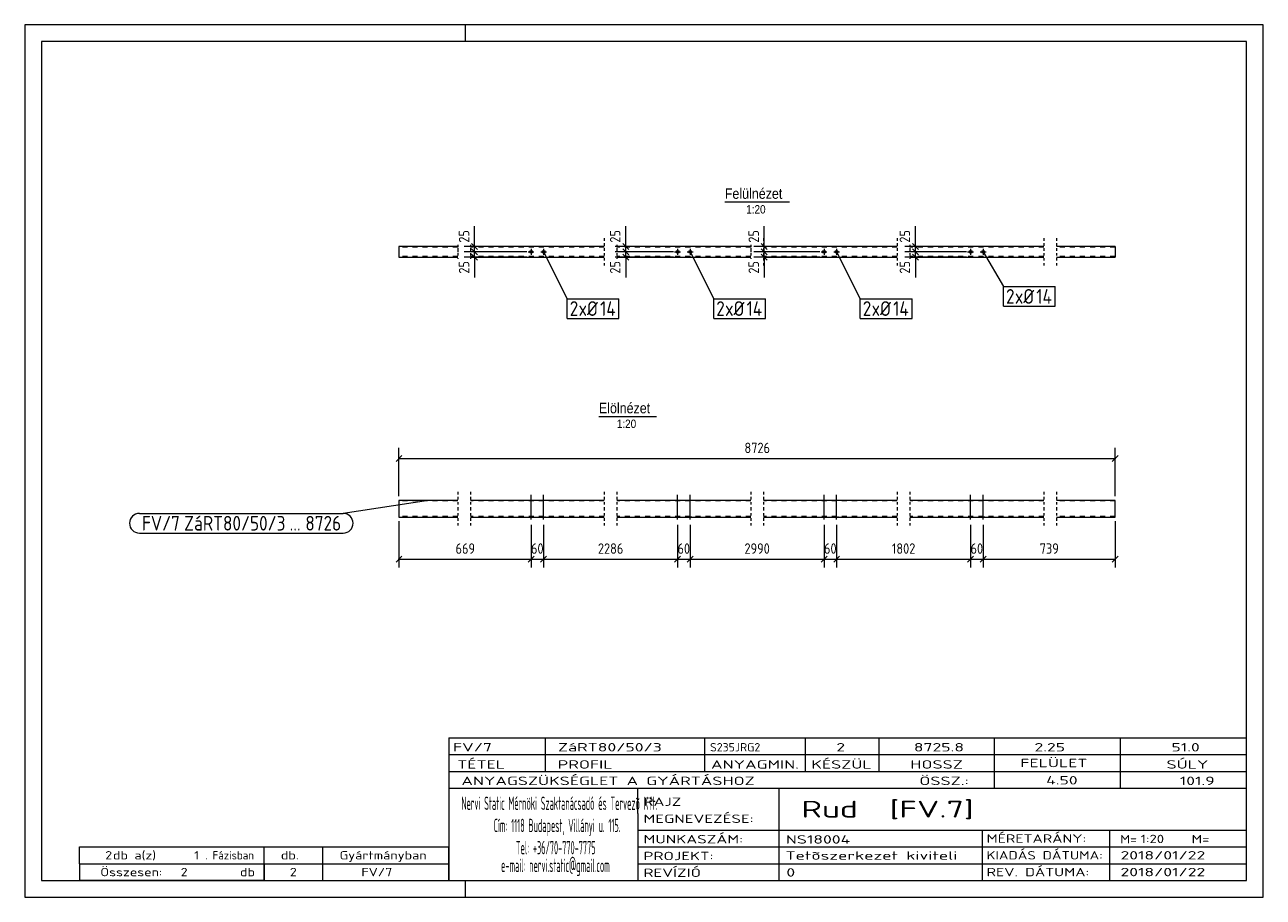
# Model space of a CAD drawing. Header units: millimetres. Extents: x 1 to 296, y 1 to 209.
import ezdxf

# ---------------------------------------------------------------- set-up
doc = ezdxf.new("R2010")
doc.units = ezdxf.units.MM
doc.header["$LTSCALE"] = 0.6
for name, pattern in [('XKITLINE00', [0]), ('XKITLINE01', [4, 1, -1, 1, -1]), ('XKITLINE02', [4, 2, -2])]:
    doc.linetypes.add(name, pattern=pattern)
for name, color, linetype, lineweight in [('Bolt', 7, 'Continuous', 0), ('BoltMark', 3, 'Continuous', 0), ('DrawingSheet', 5, 'Continuous', 0), ('OtherObjectType', 1, 'Continuous', 0), ('Part', 2, 'Continuous', 0), ('PartMark', 3, 'Continuous', 0), ('Z-DIMENSIONS', 1, 'Continuous', 0)]:
    doc.layers.add(name, color=color, linetype=linetype, lineweight=lineweight)
doc.styles.add('ARIAL', font='ARIAL.TTF')
doc.styles.add('ISOCPEUR', font='ISOCPEUR.TTF')

msp = doc.modelspace()

# ---------------------------------------------------------------- linework, layer by layer
at = {"layer": 'Bolt', "color": 3, "linetype": 'XKITLINE00', "lineweight": 0}
for p, q in [((120.89, 154.86), (122.29, 154.86)), ((121.59, 155.56), (121.59, 154.16)), ((123.89, 154.86), (125.29, 154.86)), ((124.59, 155.56), (124.59, 154.16)), ((155.79, 154.86), (157.19, 154.86)), ((156.49, 155.56), (156.49, 154.16)), ((158.79, 154.86), (160.19, 154.86)), ((159.49, 155.56), (159.49, 154.16)), ((190.69, 154.86), (192.09, 154.86)), ((191.39, 155.56), (191.39, 154.16)), ((193.69, 154.86), (195.09, 154.86)), ((194.39, 155.56), (194.39, 154.16)), ((225.59, 154.86), (226.99, 154.86)), ((226.29, 155.56), (226.29, 154.16)), ((228.59, 154.86), (229.99, 154.86)), ((229.29, 155.56), (229.29, 154.16)), ((121.24, 95.47), (121.24, 95.62)), ((121.59, 91.09), (121.59, 96.97)), ((121.94, 95.47), (121.94, 95.62)), ((124.24, 95.47), (124.24, 95.62)), ((124.59, 91.09), (124.59, 96.97)), ((124.94, 95.47), (124.94, 95.62)), ((156.14, 95.47), (156.14, 95.62)), ((156.49, 91.09), (156.49, 96.97)), ((156.84, 95.47), (156.84, 95.62)), ((159.14, 95.47), (159.14, 95.62)), ((159.49, 91.09), (159.49, 96.97)), ((159.84, 95.47), (159.84, 95.62)), ((191.04, 95.47), (191.04, 95.62)), ((191.39, 91.09), (191.39, 96.97)), ((191.74, 95.47), (191.74, 95.62)), ((194.04, 95.47), (194.04, 95.62)), ((194.39, 91.09), (194.39, 96.97)), ((194.74, 95.47), (194.74, 95.62)), ((225.94, 95.47), (225.94, 95.62)), ((226.29, 91.09), (226.29, 96.97)), ((226.64, 95.47), (226.64, 95.62)), ((228.94, 95.47), (228.94, 95.62)), ((229.29, 91.09), (229.29, 96.97)), ((229.64, 95.47), (229.64, 95.62)), ((121.24, 91.62), (121.24, 91.77)), ((121.94, 91.62), (121.94, 91.77)), ((124.24, 91.62), (124.24, 91.77)), ((124.94, 91.62), (124.94, 91.77)), ((156.14, 91.62), (156.14, 91.77)), ((156.84, 91.62), (156.84, 91.77)), ((159.14, 91.62), (159.14, 91.77)), ((159.84, 91.62), (159.84, 91.77)), ((191.04, 91.62), (191.04, 91.77)), ((191.74, 91.62), (191.74, 91.77)), ((194.04, 91.62), (194.04, 91.77)), ((194.74, 91.62), (194.74, 91.77)), ((225.94, 91.62), (225.94, 91.77)), ((226.64, 91.62), (226.64, 91.77)), ((228.94, 91.62), (228.94, 91.77)), ((229.64, 91.62), (229.64, 91.77))]:
    msp.add_line(p, q, dxfattribs=at)
for centre in [(121.59, 154.86), (124.59, 154.86), (156.49, 154.86), (159.49, 154.86), (191.39, 154.86), (194.39, 154.86), (226.29, 154.86), (229.29, 154.86)]:
    msp.add_circle(centre, 0.35, dxfattribs=at)
at = {"layer": 'BoltMark', "color": 7, "linetype": 'XKITLINE00', "lineweight": 0}
for p, q in [((124.59, 154.86), (130.21, 143.69)), ((159.49, 154.86), (165.11, 143.69)), ((194.39, 154.86), (200.01, 143.69)), ((229.29, 154.86), (234.13, 146.59)), ((234.13, 146.59), (246.46, 146.59)), ((234.13, 141.89), (234.13, 146.59)), ((246.46, 141.89), (246.46, 146.59)), ((130.21, 143.69), (142.54, 143.69)), ((130.21, 138.99), (130.21, 143.69)), ((142.54, 138.99), (142.54, 143.69)), ((165.11, 143.69), (177.44, 143.69)), ((165.11, 138.99), (165.11, 143.69)), ((177.44, 138.99), (177.44, 143.69)), ((200.01, 143.69), (212.34, 143.69)), ((200.01, 138.99), (200.01, 143.69)), ((212.34, 138.99), (212.34, 143.69)), ((234.13, 141.89), (246.46, 141.89)), ((130.21, 138.99), (142.54, 138.99)), ((165.11, 138.99), (177.44, 138.99)), ((200.01, 138.99), (212.34, 138.99))]:
    msp.add_line(p, q, dxfattribs=at)
at = {"layer": 'DrawingSheet', "color": 2, "linetype": 'XKITLINE00', "lineweight": 0}
for p, q in [((296, 209), (1, 209)), ((1, 209), (1, 1)), ((106, 205), (106, 209)), ((296, 1), (296, 209)), ((106, 1), (106, 5)), ((1, 1), (296, 1))]:
    msp.add_line(p, q, dxfattribs=at)
at = {"layer": 'DrawingSheet', "color": 3, "linetype": 'XKITLINE00', "lineweight": 0}
for p, q in [((292, 205), (5, 205)), ((5, 205), (5, 5)), ((292, 5), (292, 205)), ((5, 5), (292, 5))]:
    msp.add_line(p, q, dxfattribs=at)
at = {"layer": 'OtherObjectType', "color": 6, "linetype": 'XKITLINE00', "lineweight": 0}
for p, q in [((167.75, 166.75), (183.13, 166.75)), ((137.76, 115.62), (151.48, 115.62))]:
    msp.add_line(p, q, dxfattribs=at)
at = {"layer": 'OtherObjectType', "color": 7, "linetype": 'XKITLINE00', "lineweight": 0}
for p, q in [((102, 39), (292, 39)), ((102, 39), (102, 35)), ((102, 39), (292, 39)), ((125, 35), (125, 39)), ((163, 35), (163, 39)), ((187, 35), (187, 39)), ((204.5, 35), (204.5, 39)), ((232, 35), (232, 39)), ((262, 35), (262, 39)), ((292, 35), (292, 39)), ((102, 35), (292, 35)), ((102, 35), (102, 5)), ((102, 35), (292, 35)), ((125, 31), (125, 35)), ((163, 31), (163, 35)), ((187, 31), (187, 35)), ((204.5, 31), (204.5, 35)), ((232, 31), (232, 35)), ((262, 31), (262, 35)), ((292, 31), (292, 35)), ((102, 31), (292, 31)), ((232, 27), (232, 31)), ((262, 27), (262, 31)), ((292, 27), (292, 31)), ((102, 27), (292, 27)), ((147, 21), (147, 27)), ((180.7, 17), (180.7, 27)), ((292, 21), (292, 27)), ((147, 21), (147, 5)), ((292, 17), (292, 21)), ((147, 17), (292, 17)), ((180.7, 5), (180.7, 17)), ((229.16, 13), (229.16, 17)), ((259.5, 5), (259.5, 17)), ((292, 13), (292, 17)), ((14, 9), (14, 13)), ((14, 13), (58, 13)), ((14, 13), (58, 13)), ((58, 9), (58, 13)), ((58, 13), (102, 13)), ((58, 9), (58, 13)), ((72, 9), (72, 13)), ((102, 9), (102, 13)), ((147, 13), (292, 13)), ((229.16, 5), (229.16, 13)), ((292, 9), (292, 13)), ((14, 9), (58, 9)), ((14, 9), (14, 5)), ((14, 9), (58, 9)), ((58, 9), (58, 5)), ((58, 9), (102, 9)), ((58, 5), (58, 9)), ((72, 5), (72, 9)), ((102, 5), (102, 9)), ((147, 9), (292, 9)), ((292, 5), (292, 9)), ((58, 5), (14, 5)), ((58, 5), (102, 5)), ((102, 5), (292, 5)), ((139.5, 5), (292, 5))]:
    msp.add_line(p, q, dxfattribs=at)
at = {"layer": 'Part', "color": 2, "linetype": 'XKITLINE01', "lineweight": 0}
for p, q in [((104.14, 156.55), (104.14, 153.97)), ((107.14, 156.55), (107.14, 153.97)), ((139.04, 158.12), (139.04, 153.97)), ((142.04, 156.55), (142.04, 153.97)), ((173.94, 156.55), (173.94, 153.97)), ((176.94, 158.12), (176.94, 153.97)), ((208.84, 158.12), (208.84, 153.97)), ((211.84, 156.55), (211.84, 153.97)), ((243.74, 158.12), (243.74, 153.97)), ((246.74, 158.12), (246.74, 153.97)), ((104.14, 155.77), (104.14, 153.18)), ((107.14, 155.77), (107.14, 153.18)), ((139.04, 155.77), (139.04, 151.62)), ((142.04, 155.77), (142.04, 153.18)), ((173.94, 155.77), (173.94, 153.18)), ((176.94, 155.77), (176.94, 151.62)), ((208.84, 155.77), (208.84, 151.62)), ((211.84, 155.77), (211.84, 153.18)), ((243.74, 155.77), (243.74, 151.62)), ((246.74, 155.77), (246.74, 151.62)), ((104.14, 97.62), (104.14, 93.47)), ((107.14, 97.62), (107.14, 93.47)), ((139.04, 97.62), (139.04, 93.47)), ((142.04, 97.62), (142.04, 93.47)), ((173.94, 97.62), (173.94, 93.47)), ((176.94, 97.62), (176.94, 93.47)), ((208.84, 97.62), (208.84, 93.47)), ((211.84, 97.62), (211.84, 93.47)), ((243.74, 97.62), (243.74, 93.47)), ((246.74, 97.62), (246.74, 93.47)), ((104.14, 93.77), (104.14, 89.61)), ((107.14, 93.77), (107.14, 89.61)), ((139.04, 93.77), (139.04, 89.61)), ((142.04, 93.77), (142.04, 89.61)), ((173.94, 93.77), (173.94, 89.61)), ((176.94, 93.77), (176.94, 89.61)), ((208.84, 93.77), (208.84, 89.61)), ((211.84, 93.77), (211.84, 89.61)), ((243.74, 93.77), (243.74, 89.61)), ((246.74, 93.77), (246.74, 89.61))]:
    msp.add_line(p, q, dxfattribs=at)
at = {"layer": 'Part', "color": 2, "linetype": 'XKITLINE00', "lineweight": 0}
for p, q in [((90.14, 156.12), (90.14, 153.62)), ((104.14, 156.12), (90.14, 156.12)), ((90.14, 153.62), (104.14, 153.62)), ((139.04, 156.12), (107.14, 156.12)), ((107.14, 153.62), (139.04, 153.62)), ((173.94, 156.12), (142.04, 156.12)), ((142.04, 153.62), (173.94, 153.62)), ((208.84, 156.12), (176.94, 156.12)), ((176.94, 153.62), (208.84, 153.62)), ((243.74, 156.12), (211.84, 156.12)), ((211.84, 153.62), (243.74, 153.62)), ((260.74, 156.12), (246.74, 156.12)), ((246.74, 153.62), (260.74, 153.62)), ((260.74, 156.12), (260.74, 153.62)), ((90.14, 95.62), (90.14, 91.62)), ((104.14, 95.62), (90.14, 95.62)), ((139.04, 95.62), (107.14, 95.62)), ((173.94, 95.62), (142.04, 95.62)), ((208.84, 95.62), (176.94, 95.62)), ((243.74, 95.62), (211.84, 95.62)), ((260.74, 95.62), (246.74, 95.62)), ((260.74, 91.62), (260.74, 95.62)), ((90.14, 91.62), (104.14, 91.62)), ((107.14, 91.62), (139.04, 91.62)), ((142.04, 91.62), (173.94, 91.62)), ((176.94, 91.62), (208.84, 91.62)), ((211.84, 91.62), (243.74, 91.62)), ((246.74, 91.62), (260.74, 91.62))]:
    msp.add_line(p, q, dxfattribs=at)
at = {"layer": 'Part', "color": 7, "linetype": 'XKITLINE02', "lineweight": 0}
for p, q in [((104.14, 155.97), (90.14, 155.97)), ((104.14, 153.77), (90.14, 153.77)), ((139.04, 155.97), (107.14, 155.97)), ((139.04, 153.77), (107.14, 153.77)), ((173.94, 155.97), (142.04, 155.97)), ((173.94, 153.77), (142.04, 153.77)), ((208.84, 155.97), (176.94, 155.97)), ((208.84, 153.77), (176.94, 153.77)), ((243.74, 155.97), (211.84, 155.97)), ((243.74, 153.77), (211.84, 153.77)), ((260.74, 155.97), (246.74, 155.97)), ((260.74, 153.77), (246.74, 153.77)), ((104.14, 95.47), (90.14, 95.47)), ((139.04, 95.47), (107.14, 95.47)), ((173.94, 95.47), (142.04, 95.47)), ((208.84, 95.47), (176.94, 95.47)), ((243.74, 95.47), (211.84, 95.47)), ((260.74, 95.47), (246.74, 95.47)), ((104.14, 91.77), (90.14, 91.77)), ((139.04, 91.77), (107.14, 91.77)), ((173.94, 91.77), (142.04, 91.77)), ((208.84, 91.77), (176.94, 91.77)), ((243.74, 91.77), (211.84, 91.77)), ((260.74, 91.77), (246.74, 91.77))]:
    msp.add_line(p, q, dxfattribs=at)
at = {"layer": 'PartMark', "color": 7, "linetype": 'XKITLINE00', "lineweight": 0}
for p, q in [((97.15, 95.59), (76.86, 92.51)), ((28.3, 92.51), (76.86, 92.51)), ((28.3, 87.81), (76.86, 87.81))]:
    msp.add_line(p, q, dxfattribs=at)
for centre, start, end in [((28.3, 90.16), 90, 270), ((76.86, 90.16), 270, 90)]:
    msp.add_arc(centre, 2.35, start, end, dxfattribs=at)
at = {"layer": 'Z-DIMENSIONS', "color": 7, "linetype": 'XKITLINE00', "lineweight": 0}
for p, q in [((108.14, 156.12), (108.14, 161)), ((108.14, 156.12), (108.14, 161)), ((144.14, 156.12), (144.14, 161)), ((144.14, 156.12), (144.14, 161)), ((177.14, 156.12), (177.14, 161)), ((177.14, 156.12), (177.14, 161)), ((213.14, 156.12), (213.14, 161)), ((213.14, 156.12), (213.14, 161)), ((107.43, 156.82), (108.85, 155.41)), ((143.43, 156.82), (144.85, 155.41)), ((176.43, 156.82), (177.85, 155.41)), ((212.43, 156.82), (213.85, 155.41)), ((120.59, 156.12), (105.64, 156.12)), ((120.59, 154.86), (105.64, 154.86)), ((120.59, 154.86), (105.64, 154.86)), ((120.59, 153.62), (105.64, 153.62)), ((107.43, 155.57), (108.85, 154.16)), ((107.43, 155.57), (108.85, 154.16)), ((107.43, 154.32), (108.85, 152.91)), ((108.14, 154.86), (108.14, 156.12)), ((108.14, 153.62), (108.14, 154.86)), ((108.14, 153.62), (108.14, 148.73)), ((108.14, 153.62), (108.14, 148.73)), ((155.49, 156.12), (141.64, 156.12)), ((155.49, 154.86), (141.64, 154.86)), ((155.49, 154.86), (141.64, 154.86)), ((155.49, 153.62), (141.64, 153.62)), ((143.43, 155.57), (144.85, 154.16)), ((143.43, 155.57), (144.85, 154.16)), ((143.43, 154.32), (144.85, 152.91)), ((144.14, 154.86), (144.14, 156.12)), ((144.14, 153.62), (144.14, 154.86)), ((144.14, 153.62), (144.14, 148.73)), ((144.14, 153.62), (144.14, 148.73)), ((190.39, 156.12), (174.64, 156.12)), ((190.39, 154.86), (174.64, 154.86)), ((190.39, 154.86), (174.64, 154.86)), ((190.39, 153.62), (174.64, 153.62)), ((176.43, 155.57), (177.85, 154.16)), ((176.43, 155.57), (177.85, 154.16)), ((176.43, 154.32), (177.85, 152.91)), ((177.14, 154.86), (177.14, 156.12)), ((177.14, 153.62), (177.14, 154.86)), ((177.14, 153.62), (177.14, 148.73)), ((177.14, 153.62), (177.14, 148.73)), ((225.29, 156.12), (210.64, 156.12)), ((225.29, 154.86), (210.64, 154.86)), ((225.29, 154.86), (210.64, 154.86)), ((225.29, 153.62), (210.64, 153.62)), ((212.43, 155.57), (213.85, 154.16)), ((212.43, 155.57), (213.85, 154.16)), ((212.43, 154.32), (213.85, 152.91)), ((213.14, 154.86), (213.14, 156.12)), ((213.14, 153.62), (213.14, 154.86)), ((213.14, 153.62), (213.14, 148.73)), ((213.14, 153.62), (213.14, 148.73)), ((90.85, 106.32), (89.43, 104.91)), ((90.14, 96.62), (90.14, 108.12)), ((261.45, 106.32), (260.03, 104.91)), ((260.74, 96.62), (260.74, 108.12)), ((90.14, 105.62), (260.74, 105.62)), ((90.14, 90.62), (90.14, 79.62)), ((121.59, 89.79), (121.59, 85.87)), ((121.59, 89.79), (121.59, 79.62)), ((124.59, 89.79), (124.59, 79.62)), ((124.59, 89.79), (124.59, 85.87)), ((156.49, 89.79), (156.49, 85.87)), ((156.49, 89.79), (156.49, 79.62)), ((159.49, 89.79), (159.49, 79.62)), ((159.49, 89.79), (159.49, 85.87)), ((191.39, 89.79), (191.39, 85.87)), ((191.39, 89.79), (191.39, 79.62)), ((194.39, 89.79), (194.39, 79.62)), ((194.39, 89.79), (194.39, 85.87)), ((226.29, 89.79), (226.29, 85.87)), ((226.29, 89.79), (226.29, 79.62)), ((229.29, 89.79), (229.29, 79.62)), ((229.29, 89.79), (229.29, 85.87)), ((260.74, 90.62), (260.74, 79.62)), ((90.85, 82.32), (89.43, 80.91)), ((90.14, 81.62), (121.59, 81.62)), ((122.3, 82.32), (120.88, 80.91)), ((122.3, 82.32), (120.88, 80.91)), ((121.59, 82.37), (121.59, 79.62)), ((121.59, 81.62), (124.59, 81.62)), ((125.3, 82.32), (123.88, 80.91)), ((125.3, 82.32), (123.88, 80.91)), ((124.59, 82.37), (124.59, 79.62)), ((124.59, 81.62), (156.49, 81.62)), ((157.2, 82.32), (155.78, 80.91)), ((157.2, 82.32), (155.78, 80.91)), ((156.49, 82.37), (156.49, 79.62)), ((156.49, 81.62), (159.49, 81.62)), ((160.2, 82.32), (158.78, 80.91)), ((160.2, 82.32), (158.78, 80.91)), ((159.49, 82.37), (159.49, 79.62)), ((159.49, 81.62), (191.39, 81.62)), ((192.1, 82.32), (190.68, 80.91)), ((192.1, 82.32), (190.68, 80.91)), ((191.39, 82.37), (191.39, 79.62)), ((191.39, 81.62), (194.39, 81.62)), ((195.1, 82.32), (193.68, 80.91)), ((195.1, 82.32), (193.68, 80.91)), ((194.39, 82.37), (194.39, 79.62)), ((194.39, 81.62), (226.29, 81.62)), ((227, 82.32), (225.58, 80.91)), ((227, 82.32), (225.58, 80.91)), ((226.29, 82.37), (226.29, 79.62)), ((226.29, 81.62), (229.29, 81.62)), ((230, 82.32), (228.58, 80.91)), ((230, 82.32), (228.58, 80.91)), ((229.29, 82.37), (229.29, 79.62)), ((229.29, 81.62), (260.74, 81.62)), ((261.45, 82.32), (260.03, 80.91))]:
    msp.add_line(p, q, dxfattribs=at)
at = {"layer": 'Z-DIMENSIONS', "color": 3}
for p in [(108.14, 156.12), (108.14, 154.86), (108.14, 154.86), (108.14, 153.62), (144.14, 156.12), (144.14, 154.86), (144.14, 154.86), (144.14, 153.62), (177.14, 156.12), (177.14, 154.86), (177.14, 154.86), (177.14, 153.62), (213.14, 156.12), (213.14, 154.86), (213.14, 154.86), (213.14, 153.62), (90.14, 105.62), (260.74, 105.62), (90.14, 81.62), (121.59, 81.62), (121.59, 81.62), (124.59, 81.62), (124.59, 81.62), (156.49, 81.62), (156.49, 81.62), (159.49, 81.62), (159.49, 81.62), (191.39, 81.62), (191.39, 81.62), (194.39, 81.62), (194.39, 81.62), (226.29, 81.62), (226.29, 81.62), (229.29, 81.62), (229.29, 81.62), (260.74, 81.62)]:
    msp.add_point(p, dxfattribs=at)

# ---------------------------------------------------------------- texts
at = {"layer": 'BoltMark', "color": 3, "style": 'ISOCPEUR', "width": 0.85}
for s, p in [('2', (234.73, 142.49)), ('xØ', (236.84, 142.49)), ('14', (241.95, 142.49)), ('2', (130.81, 139.59)), ('xØ', (132.91, 139.59)), ('14', (138.03, 139.59)), ('2', (165.71, 139.59)), ('xØ', (167.81, 139.59)), ('14', (172.93, 139.59)), ('2', (200.61, 139.59)), ('xØ', (202.71, 139.59)), ('14', (207.83, 139.59))]:
    msp.add_text(s, height=3.5, dxfattribs=at).set_placement(p)
at = {"layer": 'OtherObjectType', "color": 6, "style": 'ARIAL', "width": 0.85}
for s, height, p in [('Felülnézet', 2.5, (167.75, 167.5)), ('1:20', 2, (172.84, 164)), ('Elölnézet', 2.5, (137.76, 116.37)), ('1:20', 2, (142.02, 112.87))]:
    msp.add_text(s, height=height, dxfattribs=at).set_placement(p)
at = {"layer": 'OtherObjectType', "color": 7, "style": 'ISOCPEUR'}
for s, height, width, p in [('FV/7', 2, 1.525501, (103, 35.76)), ('ZáRT80/50/3', 2, 1.525501, (128, 35.76)), ('S235JRG2', 2, 1.02, (164.22, 35.76)), ('2', 2, 1.525501, (194.32, 35.76)), ('8725.8', 2, 1.525501, (212.78, 35.76)), ('2.25', 2, 1.525501, (241.51, 35.76)), ('51.0', 2, 1.525501, (274.14, 35.76)), ('TÉTEL', 2, 1.525501, (104, 31.66)), ('PROFIL', 2, 1.525501, (127.96, 31.66)), ('ANYAGMIN.', 2, 1.525501, (164.47, 31.66)), ('KÉSZÜL', 2, 1.525501, (188.37, 31.66)), ('HOSSZ', 2, 1.525501, (211.96, 31.66)), ('FELÜLET', 2, 1.525501, (238.13, 32)), ('SÚLY', 2, 1.525501, (272.96, 31.66)), ('ANYAGSZÜKSÉGLET A GYÁRTÁSHOZ', 2, 1.525501, (105, 27.75)), ('ÖSSZ.:', 2, 1.525501, (214.1, 27.75)), ('4.50', 2, 1.525501, (244.28, 27.88)), ('101.9', 2, 1.525501, (276.13, 27.75)), ('Nervi Static Mérnöki\xa0Szaktanácsadó\xa0és\xa0Tervezõ Kft.', 3.1765, 0.403093, (105, 21.82)), ('RAJZ', 2, 1.445, (148.38, 22.78)), ('Rud  [FV.7]', 4, 1.474651, (186, 20)), ('MEGNEVEZÉSE:', 2, 1.445, (148.38, 18.72)), ('Cím:\xa01118 Budapest, Villányi u. 115.', 3.1765, 0.403093, (112.69, 16.53)), ('MUNKASZÁM:', 2, 1.445, (148.38, 13.84)), ('NS18004', 2, 1.525501, (182.28, 13.78)), ('MÉRETARÁNY:', 2, 1.36, (230.1, 14)), ('M=', 2, 1.211571, (261.91, 13.84)), ('1:20', 2, 1.275, (266.79, 13.9)), ('M=', 2, 1.275, (278.95, 13.87)), ('2', 2, 1.211571, (20.14, 10)), ('db a(z)', 2, 1.211571, (22, 10)), ('1', 2, 1.211571, (41.35, 10)), ('. Fázisban', 2, 0.935, (44, 10)), ('db.', 2, 1.211571, (62, 10)), ('Gyártmányban', 2, 1.211571, (76, 10)), ('Tel:\xa0+36/70-770-7775', 3.1765, 0.403093, (117.97, 11.24)), ('PROJEKT:', 2, 1.445, (148.38, 9.84)), ('Tetõszerkezet kiviteli ', 2, 1.525501, (182.2, 9.94)), ('KIADÁS DÁTUMA:', 2, 1.275, (230.1, 10)), ('2018/01/22', 2, 1.525501, (262, 10)), ('e-mail:\xa0nervi.static@gmail.com', 3.1765, 0.403093, (114.45, 7)), ('Összesen:            db', 2, 1.211571, (19, 6)), ('2', 2, 1.211571, (38.14, 6)), ('2', 2, 1.211571, (64.14, 6)), ('FV/7', 2, 1.211571, (81.18, 6)), ('REVÍZIÓ', 2, 1.445, (148.38, 5.84)), ('0', 2, 1.525501, (182.41, 5.92)), ('REV. DÁTUMA:', 2, 1.36, (230.1, 6)), ('2018/01/22', 2, 1.525501, (262, 6))]:
    msp.add_text(s, height=height, dxfattribs=dict(at, width=width)).set_placement(p)
at = {"layer": 'PartMark', "color": 3, "style": 'ISOCPEUR', "width": 0.85}
for s, p in [('FV/7', (28.9, 88.41)), ('ZáRT80/50/3', (38.97, 88.41)), ('8726', (67.84, 88.41)), ('...', (64.09, 88.41))]:
    msp.add_text(s, height=3.5, dxfattribs=at).set_placement(p)
at = {"layer": 'Z-DIMENSIONS', "color": 3, "style": 'ISOCPEUR', "width": 0.85}
for p in [(106.89, 157.05), (142.89, 157.05), (175.89, 157.05), (211.89, 157.05), (106.89, 149.67), (142.89, 149.67), (175.89, 149.67), (211.89, 149.67)]:
    msp.add_text('25', height=2.5, rotation=90.0002, dxfattribs=at).set_placement(p)
for s, p in [('8726', (172.43, 106.87)), ('669', (103.61, 82.87)), ('60', (121.58, 82.87)), ('2286', (137.53, 82.87)), ('60', (156.48, 82.87)), ('2990', (172.43, 82.87)), ('60', (191.38, 82.87)), ('1802', (207.55, 82.87)), ('60', (226.28, 82.87)), ('739', (242.76, 82.87))]:
    msp.add_text(s, height=2.5, dxfattribs=at).set_placement(p)

doc.saveas('drawing.dxf')
